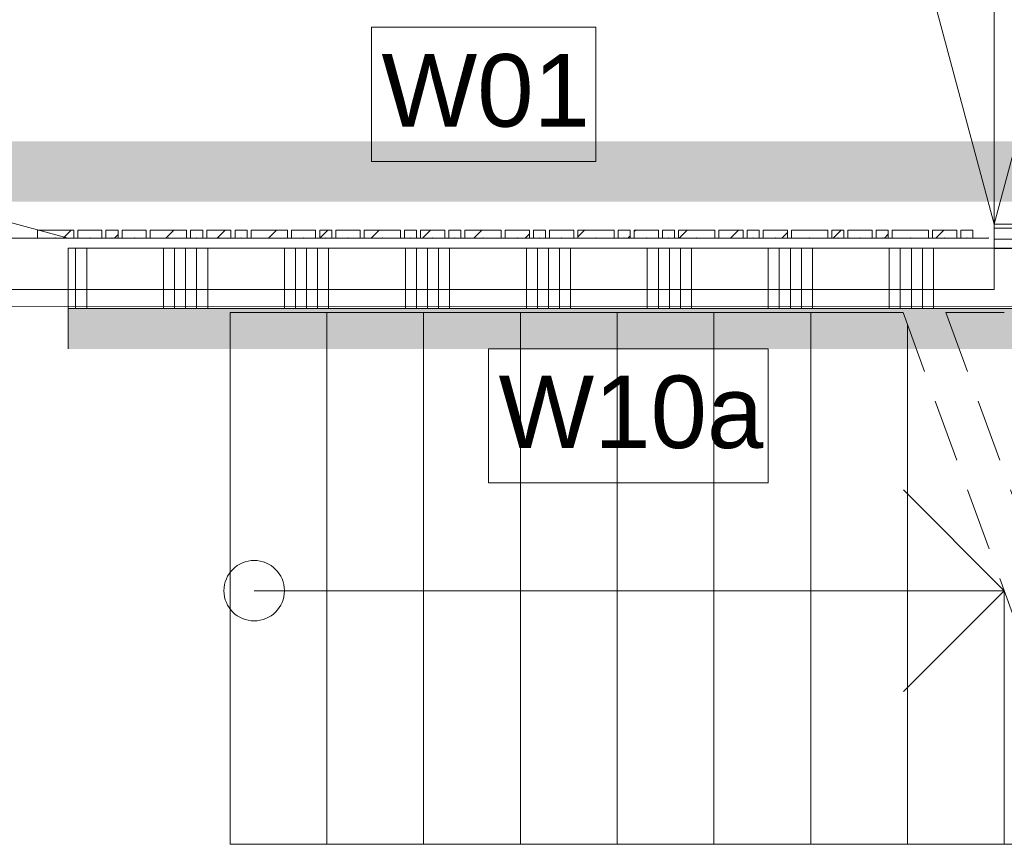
# Model space of a CAD drawing. Header units: millimetres. Extents: x -850 to 154668, y -80411 to 71019.
# Tile 207 of 236: x 75244 to 77685, y 13766 to 15818. Entities that reach past the tile are written whole.
import ezdxf

# ---------------------------------------------------------------- set-up
doc = ezdxf.new("R2010")
doc.units = ezdxf.units.MM
doc.header["$MEASUREMENT"] = 0
for name, pattern in [('B0103', [8750, 2500, -1250, 2500, -1250, 0, -1250]), ('B0701', [234.119993, 155.999994, -78.119999]), ('B0703', [468.700004, 312.5, -156.200004])]:
    doc.linetypes.add(name, pattern=pattern)
for name, color, linetype in [('Info Wandafwerking aanduiding', 7, 'Continuous'), ('Info Wandafwerking aanduiding Doorsnede-arcering', 7, 'Continuous'), ('New_22 NC Binnenwanden', 7, 'Continuous'), ('New_22 NC Binnenwanden Deuren', 7, 'Continuous'), ('New_22 NC Binnenwanden Doorsnede-arcering', 7, 'Continuous'), ('New_24 Trappen', 7, 'Continuous'), ('New_Info Wandafwerking aanduiding', 7, 'Continuous'), ('New_Info Wandafwerking aanduiding Doorsnede-arcering', 7, 'Continuous'), ('New_Z Ruimtefuncties Zone omranding', 7, 'Continuous')]:
    doc.layers.add(name, color=color, linetype=linetype)
doc.styles.add('GENERATED_STYLE_1', font='arial.ttf')
doc.linetypes.add('Regenwater', pattern='A,0,[1,UO-720 _wandafwerkingen BG_2022-06-211.Shx,S=11.404762,R=0,X=0,Y=0.005006],-1499.5,0', length=1499.5)
pattern_1 = [(45, (0, 0), (-63.63961, 63.63961), [])]

# ---------------------------------------------------------------- blocks, each defined once
blk = doc.blocks.new('Stair_3_1')
at = {"layer": 'New_24 Trappen', "color": 7, "linetype": 'Continuous', "lineweight": 0}
for p, q in [((77434.2, 15091.2), (75765.3, 15091.2)), ((75765.3, 15091.2), (75765.3, 13771.2)), ((75765.3, 15091.2), (75765.3, 13771.2)), ((76005.3, 15091.2), (75765.3, 15091.2)), ((76005.3, 13771.2), (76005.3, 15091.2)), ((76005.3, 15091.2), (76005.3, 13771.2)), ((76245.3, 15091.2), (76005.3, 15091.2)), ((76245.3, 13771.2), (76245.3, 15091.2)), ((76245.3, 15091.2), (76245.3, 13771.2)), ((76485.3, 15091.2), (76245.3, 15091.2)), ((76485.3, 13771.2), (76485.3, 15091.2)), ((76485.3, 15091.2), (76485.3, 13771.2)), ((76725.3, 15091.2), (76485.3, 15091.2)), ((76725.3, 13771.2), (76725.3, 15091.2)), ((76725.3, 15091.2), (76725.3, 13771.2)), ((76965.3, 15091.2), (76725.3, 15091.2)), ((76965.3, 13771.2), (76965.3, 15091.2)), ((76965.3, 15091.2), (76965.3, 13771.2)), ((77205.3, 15091.2), (76965.3, 15091.2)), ((77205.3, 13771.2), (77205.3, 15091.2)), ((77205.3, 15091.2), (77205.3, 13771.2)), ((77434.2, 15091.2), (77205.3, 15091.2)), ((77445.3, 13771.2), (77445.3, 15060.6)), ((77445.3, 15060.6), (77445.3, 13771.2)), ((77435.3, 14650.6), (77685.3, 14400.6)), ((75825.1, 14400.6), (76005.3, 14400.6)), ((76005.3, 14400.6), (77685.3, 14400.6)), ((77685.3, 14400.6), (77435.3, 14150.6)), ((77685.3, 13771.2), (77685.3, 14400.6)), ((77685.3, 14400.6), (77685.3, 13771.2)), ((75765.3, 13771.2), (77914.2, 13771.2)), ((75765.3, 13771.2), (76005.3, 13771.2)), ((76005.3, 13771.2), (76245.3, 13771.2)), ((76245.3, 13771.2), (76485.3, 13771.2)), ((76485.3, 13771.2), (76725.3, 13771.2)), ((76725.3, 13771.2), (76965.3, 13771.2)), ((76965.3, 13771.2), (77205.3, 13771.2)), ((77205.3, 13771.2), (77445.3, 13771.2)), ((77445.3, 13771.2), (77685.3, 13771.2))]:
    blk.add_line(p, q, dxfattribs=at)
at = {"layer": 'New_24 Trappen', "color": 7, "linetype": 'B0701', "lineweight": 0}
for p, q in [((77434.2, 15091.2), (77914.2, 13771.2)), ((77685.3, 15091.2), (77540.6, 15091.2)), ((77540.6, 15091.2), (78020.6, 13771.2))]:
    blk.add_line(p, q, dxfattribs=at)
at = {"layer": 'New_24 Trappen', "color": 7, "linetype": 'Continuous', "lineweight": 0}
for start, end in [(0, 180), (180, 0)]:
    blk.add_arc((75825.1, 14400.6), 75, start, end, dxfattribs=at)
blk = doc.blocks.new('*X321')
at = {"layer": 'New_22 NC Binnenwanden Doorsnede-arcering', "color": 254, "linetype": 'Continuous', "lineweight": 0, "true_color": 0xe9ebeb}
for p, q in [((75382.3, 15250.7), (75382.3, 15100.7)), ((75409.7, 15250.7), (75409.7, 15100.7)), ((75600, 15250.7), (75600, 15100.7)), ((75627.4, 15250.7), (75627.4, 15100.7)), ((75654.9, 15250.7), (75654.9, 15100.7)), ((75682.3, 15250.7), (75682.3, 15100.7)), ((75709.7, 15250.7), (75709.7, 15100.7)), ((75900, 15250.7), (75900, 15100.7)), ((75927.4, 15250.7), (75927.4, 15100.7)), ((75954.9, 15250.7), (75954.9, 15100.7)), ((75982.3, 15250.7), (75982.3, 15100.7)), ((76009.7, 15250.7), (76009.7, 15100.7)), ((76200, 15250.7), (76200, 15100.7)), ((76227.4, 15250.7), (76227.4, 15100.7)), ((76254.9, 15250.7), (76254.9, 15100.7)), ((76282.3, 15250.7), (76282.3, 15100.7)), ((76309.7, 15250.7), (76309.7, 15100.7)), ((76500, 15250.7), (76500, 15100.7)), ((76527.4, 15250.7), (76527.4, 15100.7)), ((76554.9, 15250.7), (76554.9, 15100.7)), ((76582.3, 15250.7), (76582.3, 15100.7)), ((76609.7, 15250.7), (76609.7, 15100.7)), ((76800, 15250.7), (76800, 15100.7)), ((76827.4, 15250.7), (76827.4, 15100.7)), ((76854.9, 15250.7), (76854.9, 15100.7)), ((76882.3, 15250.7), (76882.3, 15100.7)), ((76909.7, 15250.7), (76909.7, 15100.7)), ((77100, 15250.7), (77100, 15100.7)), ((77127.4, 15250.7), (77127.4, 15100.7)), ((77154.9, 15250.7), (77154.9, 15100.7)), ((77182.3, 15250.7), (77182.3, 15100.7)), ((77209.7, 15250.7), (77209.7, 15100.7)), ((77400, 15250.7), (77400, 15100.7)), ((77427.4, 15250.7), (77427.4, 15100.7)), ((77454.9, 15250.7), (77454.9, 15100.7)), ((77482.3, 15250.7), (77482.3, 15100.7)), ((77509.7, 15250.7), (77509.7, 15100.7))]:
    blk.add_line(p, q, dxfattribs=at)
blk = doc.blocks.new('D1 22_6')
at = {"layer": 'New_22 NC Binnenwanden Deuren', "color": 1, "linetype": 'Continuous', "lineweight": 0}
for q in [(-481.8, 267.6), (-517, 0)]:
    blk.add_line((517, 0), q, dxfattribs=at)
at = {"layer": 'New_22 NC Binnenwanden Deuren', "color": 7, "linetype": 'Continuous', "lineweight": 0}
for p, q in [((-517, -25), (-517, -139)), ((-517, -25), (-517, -139)), ((517, -25), (517, -139)), ((517, -25), (517, -139)), ((-517, -139), (-517, -175)), ((517, -139), (517, -175))]:
    blk.add_line(p, q, dxfattribs=at)
at = {"layer": 'New_22 NC Binnenwanden Deuren', "color": 1, "linetype": 'Continuous', "lineweight": 0}
blk.add_arc((517, 0), 1034, 165, 180, dxfattribs=at)
blk = doc.blocks.new('Wall_76_1', base_point=(79555, 15250.7))
at = {"layer": 'New_22 NC Binnenwanden', "color": 8, "linetype": 'Continuous', "lineweight": 0, "true_color": 0x778488}
for p, q in [((75363.7, 15250.7), (75363.7, 15136.7)), ((75363.7, 15136.7), (75363.7, 15100.7))]:
    blk.add_line(p, q, dxfattribs=at)
at = {"layer": 'New_22 NC Binnenwanden', "color": 8, "linetype": 'Continuous', "lineweight": 0, "true_color": 0x778488, "flags": 128}
for points in [[(79555, 15250.7), (75363.7, 15250.7)], [(75363.7, 15100.7), (79555, 15100.7)]]:
    blk.add_lwpolyline(points, dxfattribs=at)
at = {"layer": 'New_22 NC Binnenwanden', "color": 8, "lineweight": 0, "true_color": 0x778488}
blk.add_blockref('*X321', (0, 0), dxfattribs=at)
at = {"layer": 'New_22 NC Binnenwanden Deuren', "color": 1, "linetype": 'Continuous', "lineweight": 0, "zscale": 1000}
blk.add_blockref('D1 22_6', (74846.7, 15275.7), dxfattribs=at)
blk = doc.blocks.new('Curtain Wall_1_1')
at = {"layer": 'New_22 NC Binnenwanden Doorsnede-arcering', "linetype": 'Continuous', "lineweight": 0, "true_color": 0x000000}
h = blk.add_hatch(dxfattribs=at)
h.set_pattern_fill('310_Naaldhout__01__0001', color=18, style=0, pattern_type=2)
h.set_pattern_definition(pattern_1)
h.paths.add_polyline_path([(75287.5, 15295.7), (75287.5, 15275.7), (75377.5, 15275.7), (75377.5, 15295.7)])
h = blk.add_hatch(dxfattribs=at)
h.set_pattern_fill('310_Naaldhout__01__0001', color=18, style=0, pattern_type=2)
h.set_pattern_definition(pattern_1)
h.paths.add_polyline_path([(75387.5, 15295.7), (75387.5, 15275.7), (75447.5, 15275.7), (75447.5, 15295.7)])
h = blk.add_hatch(dxfattribs=at)
h.set_pattern_fill('310_Naaldhout__01__0001', color=18, style=0, pattern_type=2)
h.set_pattern_definition(pattern_1)
h.paths.add_polyline_path([(75457.5, 15295.7), (75457.5, 15275.7), (75487.5, 15275.7), (75487.5, 15295.7)])
h = blk.add_hatch(dxfattribs=at)
h.set_pattern_fill('310_Naaldhout__01__0001', color=18, style=0, pattern_type=2)
h.set_pattern_definition(pattern_1)
h.paths.add_polyline_path([(75497.5, 15295.7), (75497.5, 15275.7), (75557.5, 15275.7), (75557.5, 15295.7)])
h = blk.add_hatch(dxfattribs=at)
h.set_pattern_fill('310_Naaldhout__01__0001', color=18, style=0, pattern_type=2)
h.set_pattern_definition(pattern_1)
h.paths.add_polyline_path([(75567.5, 15295.7), (75567.5, 15275.7), (75657.5, 15275.7), (75657.5, 15295.7)])
h = blk.add_hatch(dxfattribs=at)
h.set_pattern_fill('310_Naaldhout__01__0001', color=18, style=0, pattern_type=2)
h.set_pattern_definition(pattern_1)
h.paths.add_polyline_path([(75667.5, 15295.7), (75667.5, 15275.7), (75697.5, 15275.7), (75697.5, 15295.7)])
h = blk.add_hatch(dxfattribs=at)
h.set_pattern_fill('310_Naaldhout__01__0001', color=18, style=0, pattern_type=2)
h.set_pattern_definition(pattern_1)
h.paths.add_polyline_path([(75707.5, 15295.7), (75707.5, 15275.7), (75767.5, 15275.7), (75767.5, 15295.7)])
h = blk.add_hatch(dxfattribs=at)
h.set_pattern_fill('310_Naaldhout__01__0001', color=18, style=0, pattern_type=2)
h.set_pattern_definition(pattern_1)
h.paths.add_polyline_path([(75777.5, 15295.7), (75777.5, 15275.7), (75807.5, 15275.7), (75807.5, 15295.7)])
h = blk.add_hatch(dxfattribs=at)
h.set_pattern_fill('310_Naaldhout__01__0001', color=18, style=0, pattern_type=2)
h.set_pattern_definition(pattern_1)
h.paths.add_polyline_path([(75817.5, 15295.7), (75817.5, 15275.7), (75907.5, 15275.7), (75907.5, 15295.7)])
h = blk.add_hatch(dxfattribs=at)
h.set_pattern_fill('310_Naaldhout__01__0001', color=18, style=0, pattern_type=2)
h.set_pattern_definition(pattern_1)
h.paths.add_polyline_path([(75917.5, 15295.7), (75917.5, 15275.7), (75977.5, 15275.7), (75977.5, 15295.7)])
h = blk.add_hatch(dxfattribs=at)
h.set_pattern_fill('310_Naaldhout__01__0001', color=18, style=0, pattern_type=2)
h.set_pattern_definition(pattern_1)
h.paths.add_polyline_path([(75987.5, 15295.7), (75987.5, 15275.7), (76017.5, 15275.7), (76017.5, 15295.7)])
h = blk.add_hatch(dxfattribs=at)
h.set_pattern_fill('310_Naaldhout__01__0001', color=18, style=0, pattern_type=2)
h.set_pattern_definition(pattern_1)
h.paths.add_polyline_path([(76027.5, 15295.7), (76027.5, 15275.7), (76087.5, 15275.7), (76087.5, 15295.7)])
h = blk.add_hatch(dxfattribs=at)
h.set_pattern_fill('310_Naaldhout__01__0001', color=18, style=0, pattern_type=2)
h.set_pattern_definition(pattern_1)
h.paths.add_polyline_path([(76097.5, 15295.7), (76097.5, 15275.7), (76187.5, 15275.7), (76187.5, 15295.7)])
h = blk.add_hatch(dxfattribs=at)
h.set_pattern_fill('310_Naaldhout__01__0001', color=18, style=0, pattern_type=2)
h.set_pattern_definition(pattern_1)
h.paths.add_polyline_path([(76197.5, 15295.7), (76197.5, 15275.7), (76227.5, 15275.7), (76227.5, 15295.7)])
h = blk.add_hatch(dxfattribs=at)
h.set_pattern_fill('310_Naaldhout__01__0001', color=18, style=0, pattern_type=2)
h.set_pattern_definition(pattern_1)
h.paths.add_polyline_path([(76237.5, 15295.7), (76237.5, 15275.7), (76297.5, 15275.7), (76297.5, 15295.7)])
h = blk.add_hatch(dxfattribs=at)
h.set_pattern_fill('310_Naaldhout__01__0001', color=18, style=0, pattern_type=2)
h.set_pattern_definition(pattern_1)
h.paths.add_polyline_path([(76307.5, 15295.7), (76307.5, 15275.7), (76337.5, 15275.7), (76337.5, 15295.7)])
h = blk.add_hatch(dxfattribs=at)
h.set_pattern_fill('310_Naaldhout__01__0001', color=18, style=0, pattern_type=2)
h.set_pattern_definition(pattern_1)
h.paths.add_polyline_path([(76347.5, 15295.7), (76347.5, 15275.7), (76437.5, 15275.7), (76437.5, 15295.7)])
h = blk.add_hatch(dxfattribs=at)
h.set_pattern_fill('310_Naaldhout__01__0001', color=18, style=0, pattern_type=2)
h.set_pattern_definition(pattern_1)
h.paths.add_polyline_path([(76447.5, 15295.7), (76447.5, 15275.7), (76507.5, 15275.7), (76507.5, 15295.7)])
h = blk.add_hatch(dxfattribs=at)
h.set_pattern_fill('310_Naaldhout__01__0001', color=18, style=0, pattern_type=2)
h.set_pattern_definition(pattern_1)
h.paths.add_polyline_path([(76517.5, 15295.7), (76517.5, 15275.7), (76547.5, 15275.7), (76547.5, 15295.7)])
h = blk.add_hatch(dxfattribs=at)
h.set_pattern_fill('310_Naaldhout__01__0001', color=18, style=0, pattern_type=2)
h.set_pattern_definition(pattern_1)
h.paths.add_polyline_path([(76557.5, 15295.7), (76557.5, 15275.7), (76617.5, 15275.7), (76617.5, 15295.7)])
h = blk.add_hatch(dxfattribs=at)
h.set_pattern_fill('310_Naaldhout__01__0001', color=18, style=0, pattern_type=2)
h.set_pattern_definition(pattern_1)
h.paths.add_polyline_path([(76627.5, 15295.7), (76627.5, 15275.7), (76717.5, 15275.7), (76717.5, 15295.7)])
h = blk.add_hatch(dxfattribs=at)
h.set_pattern_fill('310_Naaldhout__01__0001', color=18, style=0, pattern_type=2)
h.set_pattern_definition(pattern_1)
h.paths.add_polyline_path([(76727.5, 15295.7), (76727.5, 15275.7), (76757.5, 15275.7), (76757.5, 15295.7)])
h = blk.add_hatch(dxfattribs=at)
h.set_pattern_fill('310_Naaldhout__01__0001', color=18, style=0, pattern_type=2)
h.set_pattern_definition(pattern_1)
h.paths.add_polyline_path([(76767.5, 15295.7), (76767.5, 15275.7), (76827.5, 15275.7), (76827.5, 15295.7)])
h = blk.add_hatch(dxfattribs=at)
h.set_pattern_fill('310_Naaldhout__01__0001', color=18, style=0, pattern_type=2)
h.set_pattern_definition(pattern_1)
h.paths.add_polyline_path([(76837.5, 15295.7), (76837.5, 15275.7), (76867.5, 15275.7), (76867.5, 15295.7)])
h = blk.add_hatch(dxfattribs=at)
h.set_pattern_fill('310_Naaldhout__01__0001', color=18, style=0, pattern_type=2)
h.set_pattern_definition(pattern_1)
h.paths.add_polyline_path([(76877.5, 15295.7), (76877.5, 15275.7), (76967.5, 15275.7), (76967.5, 15295.7)])
h = blk.add_hatch(dxfattribs=at)
h.set_pattern_fill('310_Naaldhout__01__0001', color=18, style=0, pattern_type=2)
h.set_pattern_definition(pattern_1)
h.paths.add_polyline_path([(76977.5, 15295.7), (76977.5, 15275.7), (77037.5, 15275.7), (77037.5, 15295.7)])
h = blk.add_hatch(dxfattribs=at)
h.set_pattern_fill('310_Naaldhout__01__0001', color=18, style=0, pattern_type=2)
h.set_pattern_definition(pattern_1)
h.paths.add_polyline_path([(77047.5, 15295.7), (77047.5, 15275.7), (77077.5, 15275.7), (77077.5, 15295.7)])
h = blk.add_hatch(dxfattribs=at)
h.set_pattern_fill('310_Naaldhout__01__0001', color=18, style=0, pattern_type=2)
h.set_pattern_definition(pattern_1)
h.paths.add_polyline_path([(77087.5, 15295.7), (77087.5, 15275.7), (77147.5, 15275.7), (77147.5, 15295.7)])
h = blk.add_hatch(dxfattribs=at)
h.set_pattern_fill('310_Naaldhout__01__0001', color=18, style=0, pattern_type=2)
h.set_pattern_definition(pattern_1)
h.paths.add_polyline_path([(77157.5, 15295.7), (77157.5, 15275.7), (77247.5, 15275.7), (77247.5, 15295.7)])
h = blk.add_hatch(dxfattribs=at)
h.set_pattern_fill('310_Naaldhout__01__0001', color=18, style=0, pattern_type=2)
h.set_pattern_definition(pattern_1)
h.paths.add_polyline_path([(77257.5, 15295.7), (77257.5, 15275.7), (77287.5, 15275.7), (77287.5, 15295.7)])
h = blk.add_hatch(dxfattribs=at)
h.set_pattern_fill('310_Naaldhout__01__0001', color=18, style=0, pattern_type=2)
h.set_pattern_definition(pattern_1)
h.paths.add_polyline_path([(77297.5, 15295.7), (77297.5, 15275.7), (77357.5, 15275.7), (77357.5, 15295.7)])
h = blk.add_hatch(dxfattribs=at)
h.set_pattern_fill('310_Naaldhout__01__0001', color=18, style=0, pattern_type=2)
h.set_pattern_definition(pattern_1)
h.paths.add_polyline_path([(77367.5, 15295.7), (77367.5, 15275.7), (77397.5, 15275.7), (77397.5, 15295.7)])
h = blk.add_hatch(dxfattribs=at)
h.set_pattern_fill('310_Naaldhout__01__0001', color=18, style=0, pattern_type=2)
h.set_pattern_definition(pattern_1)
h.paths.add_polyline_path([(77407.5, 15295.7), (77407.5, 15275.7), (77497.5, 15275.7), (77497.5, 15295.7)])
h = blk.add_hatch(dxfattribs=at)
h.set_pattern_fill('310_Naaldhout__01__0001', color=18, style=0, pattern_type=2)
h.set_pattern_definition(pattern_1)
h.paths.add_polyline_path([(77507.5, 15295.7), (77507.5, 15275.7), (77567.5, 15275.7), (77567.5, 15295.7)])
h = blk.add_hatch(dxfattribs=at)
h.set_pattern_fill('310_Naaldhout__01__0001', color=18, style=0, pattern_type=2)
h.set_pattern_definition(pattern_1)
h.paths.add_polyline_path([(77577.5, 15295.7), (77577.5, 15275.7), (77607.5, 15275.7), (77607.5, 15295.7)])
at = {"layer": 'New_22 NC Binnenwanden', "color": 7, "linetype": 'Continuous', "lineweight": 0}
for p, q in [((75287.5, 15295.7), (75287.5, 15275.7)), ((75377.5, 15295.7), (75287.5, 15295.7)), ((75377.5, 15295.7), (75377.5, 15275.7)), ((75387.5, 15295.7), (75387.5, 15275.7)), ((75447.5, 15295.7), (75387.5, 15295.7)), ((75447.5, 15295.7), (75447.5, 15275.7)), ((75457.5, 15295.7), (75457.5, 15275.7)), ((75487.5, 15295.7), (75457.5, 15295.7)), ((75487.5, 15295.7), (75487.5, 15275.7)), ((75497.5, 15295.7), (75497.5, 15275.7)), ((75557.5, 15295.7), (75497.5, 15295.7)), ((75557.5, 15295.7), (75557.5, 15275.7)), ((75567.5, 15295.7), (75567.5, 15275.7)), ((75657.5, 15295.7), (75567.5, 15295.7)), ((75657.5, 15295.7), (75657.5, 15275.7)), ((75667.5, 15295.7), (75667.5, 15275.7)), ((75697.5, 15295.7), (75667.5, 15295.7)), ((75697.5, 15295.7), (75697.5, 15275.7)), ((75707.5, 15295.7), (75707.5, 15275.7)), ((75767.5, 15295.7), (75707.5, 15295.7)), ((75767.5, 15295.7), (75767.5, 15275.7)), ((75807.5, 15295.7), (75777.5, 15295.7)), ((75777.5, 15295.7), (75777.5, 15275.7)), ((75807.5, 15295.7), (75807.5, 15275.7)), ((75817.5, 15295.7), (75817.5, 15275.7)), ((75907.5, 15295.7), (75817.5, 15295.7)), ((75907.5, 15295.7), (75907.5, 15275.7)), ((75917.5, 15295.7), (75917.5, 15275.7)), ((75977.5, 15295.7), (75917.5, 15295.7)), ((75977.5, 15295.7), (75977.5, 15275.7)), ((75987.5, 15295.7), (75987.5, 15275.7)), ((76017.5, 15295.7), (75987.5, 15295.7)), ((76017.5, 15295.7), (76017.5, 15275.7)), ((76027.5, 15295.7), (76027.5, 15275.7)), ((76087.5, 15295.7), (76027.5, 15295.7)), ((76087.5, 15295.7), (76087.5, 15275.7)), ((76187.5, 15295.7), (76097.5, 15295.7)), ((76097.5, 15295.7), (76097.5, 15275.7)), ((76187.5, 15295.7), (76187.5, 15275.7)), ((76227.5, 15295.7), (76197.5, 15295.7)), ((76197.5, 15295.7), (76197.5, 15275.7)), ((76227.5, 15295.7), (76227.5, 15275.7)), ((76297.5, 15295.7), (76237.5, 15295.7)), ((76237.5, 15295.7), (76237.5, 15275.7)), ((76297.5, 15295.7), (76297.5, 15275.7)), ((76337.5, 15295.7), (76307.5, 15295.7)), ((76307.5, 15295.7), (76307.5, 15275.7)), ((76337.5, 15295.7), (76337.5, 15275.7)), ((76347.5, 15295.7), (76347.5, 15275.7)), ((76437.5, 15295.7), (76347.5, 15295.7)), ((76437.5, 15295.7), (76437.5, 15275.7)), ((76447.5, 15295.7), (76447.5, 15275.7)), ((76507.5, 15295.7), (76447.5, 15295.7)), ((76507.5, 15295.7), (76507.5, 15275.7)), ((76517.5, 15295.7), (76517.5, 15275.7)), ((76547.5, 15295.7), (76517.5, 15295.7)), ((76547.5, 15295.7), (76547.5, 15275.7)), ((76557.5, 15295.7), (76557.5, 15275.7)), ((76617.5, 15295.7), (76557.5, 15295.7)), ((76617.5, 15295.7), (76617.5, 15275.7)), ((76627.5, 15295.7), (76627.5, 15275.7)), ((76717.5, 15295.7), (76627.5, 15295.7)), ((76717.5, 15295.7), (76717.5, 15275.7)), ((76727.5, 15295.7), (76727.5, 15275.7)), ((76757.5, 15295.7), (76727.5, 15295.7)), ((76757.5, 15295.7), (76757.5, 15275.7)), ((76767.5, 15295.7), (76767.5, 15275.7)), ((76827.5, 15295.7), (76767.5, 15295.7)), ((76827.5, 15295.7), (76827.5, 15275.7)), ((76837.5, 15295.7), (76837.5, 15275.7)), ((76867.5, 15295.7), (76837.5, 15295.7)), ((76867.5, 15295.7), (76867.5, 15275.7)), ((76877.5, 15295.7), (76877.5, 15275.7)), ((76967.5, 15295.7), (76877.5, 15295.7)), ((76967.5, 15295.7), (76967.5, 15275.7)), ((76977.5, 15295.7), (76977.5, 15275.7)), ((77037.5, 15295.7), (76977.5, 15295.7)), ((77037.5, 15295.7), (77037.5, 15275.7)), ((77047.5, 15295.7), (77047.5, 15275.7)), ((77077.5, 15295.7), (77047.5, 15295.7)), ((77077.5, 15295.7), (77077.5, 15275.7)), ((77087.5, 15295.7), (77087.5, 15275.7)), ((77147.5, 15295.7), (77087.5, 15295.7)), ((77147.5, 15295.7), (77147.5, 15275.7)), ((77157.5, 15295.7), (77157.5, 15275.7)), ((77247.5, 15295.7), (77157.5, 15295.7)), ((77247.5, 15295.7), (77247.5, 15275.7)), ((77257.5, 15295.7), (77257.5, 15275.7)), ((77287.5, 15295.7), (77257.5, 15295.7)), ((77287.5, 15295.7), (77287.5, 15275.7)), ((77297.5, 15295.7), (77297.5, 15275.7)), ((77357.5, 15295.7), (77297.5, 15295.7)), ((77357.5, 15295.7), (77357.5, 15275.7)), ((77397.5, 15295.7), (77367.5, 15295.7)), ((77367.5, 15295.7), (77367.5, 15275.7)), ((77397.5, 15295.7), (77397.5, 15275.7)), ((77497.5, 15295.7), (77407.5, 15295.7)), ((77407.5, 15295.7), (77407.5, 15275.7)), ((77497.5, 15295.7), (77497.5, 15275.7)), ((77507.5, 15295.7), (77507.5, 15275.7)), ((77567.5, 15295.7), (77507.5, 15295.7)), ((77567.5, 15295.7), (77567.5, 15275.7)), ((77577.5, 15295.7), (77577.5, 15275.7)), ((77607.5, 15295.7), (77577.5, 15295.7)), ((77607.5, 15295.7), (77607.5, 15275.7)), ((75377.5, 15275.7), (75287.5, 15275.7)), ((75447.5, 15275.7), (75387.5, 15275.7)), ((75487.5, 15275.7), (75457.5, 15275.7)), ((75557.5, 15275.7), (75497.5, 15275.7)), ((75657.5, 15275.7), (75567.5, 15275.7)), ((75697.5, 15275.7), (75667.5, 15275.7)), ((75767.5, 15275.7), (75707.5, 15275.7)), ((75807.5, 15275.7), (75777.5, 15275.7)), ((75907.5, 15275.7), (75817.5, 15275.7)), ((75977.5, 15275.7), (75917.5, 15275.7)), ((76017.5, 15275.7), (75987.5, 15275.7)), ((76087.5, 15275.7), (76027.5, 15275.7)), ((76187.5, 15275.7), (76097.5, 15275.7)), ((76227.5, 15275.7), (76197.5, 15275.7)), ((76297.5, 15275.7), (76237.5, 15275.7)), ((76337.5, 15275.7), (76307.5, 15275.7)), ((76437.5, 15275.7), (76347.5, 15275.7)), ((76507.5, 15275.7), (76447.5, 15275.7)), ((76547.5, 15275.7), (76517.5, 15275.7)), ((76617.5, 15275.7), (76557.5, 15275.7)), ((76717.5, 15275.7), (76627.5, 15275.7)), ((76757.5, 15275.7), (76727.5, 15275.7)), ((76827.5, 15275.7), (76767.5, 15275.7)), ((76867.5, 15275.7), (76837.5, 15275.7)), ((76967.5, 15275.7), (76877.5, 15275.7)), ((77037.5, 15275.7), (76977.5, 15275.7)), ((77077.5, 15275.7), (77047.5, 15275.7)), ((77147.5, 15275.7), (77087.5, 15275.7)), ((77247.5, 15275.7), (77157.5, 15275.7)), ((77287.5, 15275.7), (77257.5, 15275.7)), ((77357.5, 15275.7), (77297.5, 15275.7)), ((77397.5, 15275.7), (77367.5, 15275.7)), ((77497.5, 15275.7), (77407.5, 15275.7)), ((77567.5, 15275.7), (77507.5, 15275.7)), ((77607.5, 15275.7), (77577.5, 15275.7))]:
    blk.add_line(p, q, dxfattribs=at)
at = {"layer": 'New_22 NC Binnenwanden', "color": 9, "linetype": 'B0703', "lineweight": 0}
for p, q in [((75287.5, 15275.7), (75287.5, 15275.7)), ((75332.5, 15275.7), (75287.5, 15275.7)), ((75417.5, 15275.7), (75332.5, 15275.7)), ((75472.5, 15275.7), (75417.5, 15275.7)), ((75527.5, 15275.7), (75472.5, 15275.7)), ((75612.5, 15275.7), (75527.5, 15275.7)), ((75682.5, 15275.7), (75612.5, 15275.7)), ((75737.5, 15275.7), (75682.5, 15275.7)), ((75792.5, 15275.7), (75737.5, 15275.7)), ((75862.5, 15275.7), (75792.5, 15275.7)), ((75947.5, 15275.7), (75862.5, 15275.7)), ((76002.5, 15275.7), (75947.5, 15275.7)), ((76057.5, 15275.7), (76002.5, 15275.7)), ((76142.5, 15275.7), (76057.5, 15275.7)), ((76212.5, 15275.7), (76142.5, 15275.7)), ((76267.5, 15275.7), (76212.5, 15275.7)), ((76322.5, 15275.7), (76267.5, 15275.7)), ((76392.5, 15275.7), (76322.5, 15275.7)), ((76477.5, 15275.7), (76392.5, 15275.7)), ((76532.5, 15275.7), (76477.5, 15275.7)), ((76587.5, 15275.7), (76532.5, 15275.7)), ((76672.5, 15275.7), (76587.5, 15275.7)), ((76742.5, 15275.7), (76672.5, 15275.7)), ((76797.5, 15275.7), (76742.5, 15275.7)), ((76852.5, 15275.7), (76797.5, 15275.7)), ((76922.5, 15275.7), (76852.5, 15275.7)), ((77007.5, 15275.7), (76922.5, 15275.7)), ((77062.5, 15275.7), (77007.5, 15275.7)), ((77117.5, 15275.7), (77062.5, 15275.7)), ((77202.5, 15275.7), (77117.5, 15275.7)), ((77272.5, 15275.7), (77202.5, 15275.7)), ((77327.5, 15275.7), (77272.5, 15275.7)), ((77382.5, 15275.7), (77327.5, 15275.7)), ((77452.5, 15275.7), (77382.5, 15275.7)), ((77537.5, 15275.7), (77452.5, 15275.7)), ((77592.5, 15275.7), (77537.5, 15275.7)), ((77646, 15275.7), (77592.5, 15275.7))]:
    blk.add_line(p, q, dxfattribs=at)
at = {"layer": 'New_22 NC Binnenwanden', "color": 1, "linetype": 'Continuous', "lineweight": 0}
for p, q in [((75287.5, 15275.7), (75332.5, 15275.7)), ((75287.5, 15275.7), (75287.5, 15275.7)), ((75332.5, 15275.7), (75417.5, 15275.7)), ((75417.5, 15275.7), (75472.5, 15275.7)), ((75472.5, 15275.7), (75527.5, 15275.7)), ((75527.5, 15275.7), (75612.5, 15275.7)), ((75612.5, 15275.7), (75682.5, 15275.7)), ((75682.5, 15275.7), (75737.5, 15275.7)), ((75737.5, 15275.7), (75792.5, 15275.7)), ((75792.5, 15275.7), (75862.5, 15275.7)), ((75862.5, 15275.7), (75947.5, 15275.7)), ((75947.5, 15275.7), (76002.5, 15275.7)), ((76002.5, 15275.7), (76057.5, 15275.7)), ((76057.5, 15275.7), (76142.5, 15275.7)), ((76142.5, 15275.7), (76212.5, 15275.7)), ((76212.5, 15275.7), (76267.5, 15275.7)), ((76267.5, 15275.7), (76322.5, 15275.7)), ((76322.5, 15275.7), (76392.5, 15275.7)), ((76392.5, 15275.7), (76477.5, 15275.7)), ((76477.5, 15275.7), (76532.5, 15275.7)), ((76532.5, 15275.7), (76587.5, 15275.7)), ((76587.5, 15275.7), (76672.5, 15275.7)), ((76672.5, 15275.7), (76742.5, 15275.7)), ((76742.5, 15275.7), (76797.5, 15275.7)), ((76797.5, 15275.7), (76852.5, 15275.7)), ((76852.5, 15275.7), (76922.5, 15275.7)), ((76922.5, 15275.7), (77007.5, 15275.7)), ((77007.5, 15275.7), (77062.5, 15275.7)), ((77062.5, 15275.7), (77117.5, 15275.7)), ((77117.5, 15275.7), (77202.5, 15275.7)), ((77202.5, 15275.7), (77272.5, 15275.7)), ((77272.5, 15275.7), (77327.5, 15275.7)), ((77327.5, 15275.7), (77382.5, 15275.7)), ((77382.5, 15275.7), (77452.5, 15275.7)), ((77452.5, 15275.7), (77537.5, 15275.7)), ((77537.5, 15275.7), (77592.5, 15275.7)), ((77592.5, 15275.7), (77646, 15275.7))]:
    blk.add_line(p, q, dxfattribs=at)
at = {"layer": 'New_22 NC Binnenwanden', "color": 9, "linetype": 'B0703', "lineweight": 0}
for p in [(75332.5, 15275.7), (75417.5, 15275.7), (75472.5, 15275.7), (75527.5, 15275.7), (75612.5, 15275.7), (75682.5, 15275.7), (75737.5, 15275.7), (75792.5, 15275.7), (75862.5, 15275.7), (75947.5, 15275.7), (76002.5, 15275.7), (76057.5, 15275.7), (76142.5, 15275.7), (76212.5, 15275.7), (76267.5, 15275.7), (76322.5, 15275.7), (76392.5, 15275.7), (76477.5, 15275.7), (76532.5, 15275.7), (76587.5, 15275.7), (76672.5, 15275.7), (76742.5, 15275.7), (76797.5, 15275.7), (76852.5, 15275.7), (76922.5, 15275.7), (77007.5, 15275.7), (77062.5, 15275.7), (77117.5, 15275.7), (77202.5, 15275.7), (77272.5, 15275.7), (77327.5, 15275.7), (77382.5, 15275.7), (77452.5, 15275.7), (77537.5, 15275.7), (77592.5, 15275.7), (77646, 15275.7)]:
    blk.add_point(p, dxfattribs=at)
at = {"layer": 'New_22 NC Binnenwanden', "color": 1, "linetype": 'Continuous', "lineweight": 0}
for p in [(75332.5, 15275.7), (75417.5, 15275.7), (75472.5, 15275.7), (75527.5, 15275.7), (75612.5, 15275.7), (75682.5, 15275.7), (75737.5, 15275.7), (75792.5, 15275.7), (75862.5, 15275.7), (75947.5, 15275.7), (76002.5, 15275.7), (76057.5, 15275.7), (76142.5, 15275.7), (76212.5, 15275.7), (76267.5, 15275.7), (76322.5, 15275.7), (76392.5, 15275.7), (76477.5, 15275.7), (76532.5, 15275.7), (76587.5, 15275.7), (76672.5, 15275.7), (76742.5, 15275.7), (76797.5, 15275.7), (76852.5, 15275.7), (76922.5, 15275.7), (77007.5, 15275.7), (77062.5, 15275.7), (77117.5, 15275.7), (77202.5, 15275.7), (77272.5, 15275.7), (77327.5, 15275.7), (77382.5, 15275.7), (77452.5, 15275.7), (77537.5, 15275.7), (77592.5, 15275.7), (77646, 15275.7)]:
    blk.add_point(p, dxfattribs=at)
blk = doc.blocks.new('Wall_403_1', base_point=(75363.7, 15100.7))
at = {"layer": 'Info Wandafwerking aanduiding Doorsnede-arcering', "linetype": 'Continuous', "lineweight": 0, "true_color": 0xd21034}
blk.add_hatch(color=242, dxfattribs=at).paths.add_polyline_path([(75363.7, 15000.7), (79555, 15000.7), (79555, 15100.7), (75363.7, 15100.7)])
at = {"layer": 'Info Wandafwerking aanduiding', "color": 9, "linetype": 'Continuous', "lineweight": 0, "flags": 128}
blk.add_lwpolyline([(75363.7, 15000.7), (75363.7, 15100.7)], dxfattribs=at)
blk = doc.blocks.new('*X2598')
at = {"layer": 'New_22 NC Binnenwanden Doorsnede-arcering', "color": 254, "linetype": 'Continuous', "lineweight": 0, "true_color": 0xe9ebeb}
for p, q in [((77747.1, 15300), (77660, 15300)), ((77760, 15300), (77747.1, 15300)), ((77747.1, 15272.6), (77660, 15272.6)), ((77760, 15272.6), (77747.1, 15272.6))]:
    blk.add_line(p, q, dxfattribs=at)
blk = doc.blocks.new('D2 22_7')
at = {"layer": 'New_22 NC Binnenwanden Deuren', "color": 1, "linetype": 'Continuous', "lineweight": 0}
for p, q in [((-915, 0), (-31.2, 236.8)), ((915, 0), (31.2, 236.8)), ((-915, 0), (0, 0)), ((915, 0), (0, 0))]:
    blk.add_line(p, q, dxfattribs=at)
at = {"layer": 'New_22 NC Binnenwanden Deuren', "color": 1, "linetype": 'B0103', "lineweight": 0}
for p, q in [((-915, 0), (-31.2, -236.8)), ((-915, 0), (0, 0)), ((915, 0), (0, 0)), ((915, 0), (31.2, -236.8))]:
    blk.add_line(p, q, dxfattribs=at)
at = {"layer": 'New_22 NC Binnenwanden Deuren', "color": 7, "linetype": 'Continuous', "lineweight": 0}
for p, q in [((-915, -100), (-915, 0)), ((-915, -100), (-915, 0)), ((915, -100), (915, 0)), ((915, -100), (915, 0))]:
    blk.add_line(p, q, dxfattribs=at)
at = {"layer": 'New_22 NC Binnenwanden Deuren', "color": 1, "linetype": 'Continuous', "lineweight": 0}
for centre, start, end in [((-915, 0), 0, 15), ((915, 0), 165, 180), ((-915, 0), 345, 0), ((915, 0), 180, 195)]:
    blk.add_arc(centre, 915, start, end, dxfattribs=at)
blk = doc.blocks.new('Wall_519_1', base_point=(77710, 15249.9))
at = {"layer": 'New_22 NC Binnenwanden', "color": 8, "linetype": 'Continuous', "lineweight": 0, "true_color": 0x778488}
for p, q in [((77760, 17140), (77660, 17140)), ((77760, 15310), (77660, 15310))]:
    blk.add_line(p, q, dxfattribs=at)
at = {"layer": 'New_22 NC Binnenwanden', "color": 8, "linetype": 'Continuous', "lineweight": 0, "true_color": 0x778488, "flags": 128}
for points in [[(77660, 17150), (77660, 17140)], [(77760, 17140), (77760, 17150)], [(77660, 15310), (77660, 15249.9)], [(77760, 15249.9), (77760, 15310)], [(77660, 15249.9), (77760, 15249.9)]]:
    blk.add_lwpolyline(points, dxfattribs=at)
at = {"layer": 'New_22 NC Binnenwanden', "color": 8, "lineweight": 0, "true_color": 0x778488}
blk.add_blockref('*X2598', (0, 0), dxfattribs=at)
at = {"layer": 'New_22 NC Binnenwanden Deuren', "color": 1, "linetype": 'Continuous', "lineweight": 0, "zscale": 1000, "rotation": 90}
blk.add_blockref('D2 22_7', (77660, 16225), dxfattribs=at)
blk = doc.blocks.new('Wall_768_1', base_point=(79656.3, 15366))
at = {"layer": 'New_Info Wandafwerking aanduiding Doorsnede-arcering', "linetype": 'Continuous', "lineweight": 0, "true_color": 0x99a3a6}
blk.add_hatch(color=253, dxfattribs=at).paths.add_polyline_path([(79661, 15516), (74268, 15516), (74268, 15366), (79656.3, 15366)])

msp = doc.modelspace()

# ---------------------------------------------------------------- linework, layer by layer
at = {"layer": 'Info Wandafwerking aanduiding', "color": 9, "linetype": 'Continuous', "lineweight": 0, "flags": 128}
msp.add_lwpolyline([(76406, 15000.7), (77099.5, 15000.7), (77099.5, 14667.9), (76406, 14667.9)], close=True, dxfattribs=at)
at = {"layer": 'New_Info Wandafwerking aanduiding', "color": 9, "linetype": 'Continuous', "lineweight": 0, "flags": 128}
msp.add_lwpolyline([(76115.8, 15798.8), (76672.7, 15798.8), (76672.7, 15466), (76115.8, 15466)], close=True, dxfattribs=at)
at = {"layer": 'New_Z Ruimtefuncties Zone omranding', "color": 41, "linetype": 'Continuous', "lineweight": 0, "true_color": 0xffdd55, "flags": 128}
msp.add_lwpolyline([(47375.4, 29975), (47375.4, 26302.2), (61260, 26308.3), (61261, 19351.7, -0.295235), (61910, 18348.4), (61910, 12048.4), (62190, 12048.4), (73268, 12048.4), (73268, 14148.3, -0.414214), (74268, 15148.3), (77660, 15148.3), (77660, 17150), (75260.1, 17150), (75260.1, 30198.3), (62011.9, 30198.3), (62011.9, 29975)], format="xyb", close=True, dxfattribs=at)
at = {"layer": 'New_Z Ruimtefuncties Zone omranding', "color": 41, "linetype": 'Continuous', "lineweight": 0, "true_color": 0xffeeaa, "flags": 128}
msp.add_lwpolyline([(74268, 15106.7, 0.414211), (73312.6, 14150), (73312.6, 11994.6), (73314.3, 11994.6, 0.414214), (74223.4, 10996.3), (74223.4, 10995.9), (79555, 10995.9, 0.414214), (80510.4, 11951.3), (80510.4, 14150, 0.414214), (79555, 15105.4), (77760, 15105.4)], format="xyb", close=True, dxfattribs=at)

# ---------------------------------------------------------------- block references
at = {"layer": 'Info Wandafwerking aanduiding', "color": 1, "lineweight": 0}
msp.add_blockref('Wall_403_1', (75363.7, 15100.7), dxfattribs=at)
at = {"layer": 'New_22 NC Binnenwanden', "color": 8, "lineweight": 0, "true_color": 0x778488}
for name, p in [('Wall_519_1', (77710, 15249.9)), ('Wall_76_1', (79555, 15250.7))]:
    msp.add_blockref(name, p, dxfattribs=at)
at = {"layer": 'New_22 NC Binnenwanden', "linetype": 'Continuous', "lineweight": 0}
msp.add_blockref('Curtain Wall_1_1', (0, 0), dxfattribs=at)
at = {"layer": 'New_24 Trappen', "color": 7, "linetype": 'Regenwater', "lineweight": 0}
msp.add_blockref('Stair_3_1', (0, 0), dxfattribs=at)
at = {"layer": 'New_Info Wandafwerking aanduiding', "color": 1, "lineweight": 0}
msp.add_blockref('Wall_768_1', (79656.3, 15366), dxfattribs=at)

# ---------------------------------------------------------------- texts
at = {"layer": 'Info Wandafwerking aanduiding', "color": 2, "linetype": 'Continuous', "lineweight": 0, "insert": (76431, 14934.6), "char_height": 180, "attachment_point": 1, "style": 'GENERATED_STYLE_1'}
msp.add_mtext('\\A1;{\\pql;\\fArial|b0|i0|c0|p38;W10a}', dxfattribs=at)
at = {"layer": 'New_Info Wandafwerking aanduiding', "color": 2, "linetype": 'Continuous', "lineweight": 0, "insert": (76140.8, 15549.7), "char_height": 180, "attachment_point": 7, "style": 'GENERATED_STYLE_1'}
msp.add_mtext('\\A1;{\\pql;\\fArial|b0|i0|c0|p38;W01}', dxfattribs=at)

doc.saveas('drawing.dxf')
